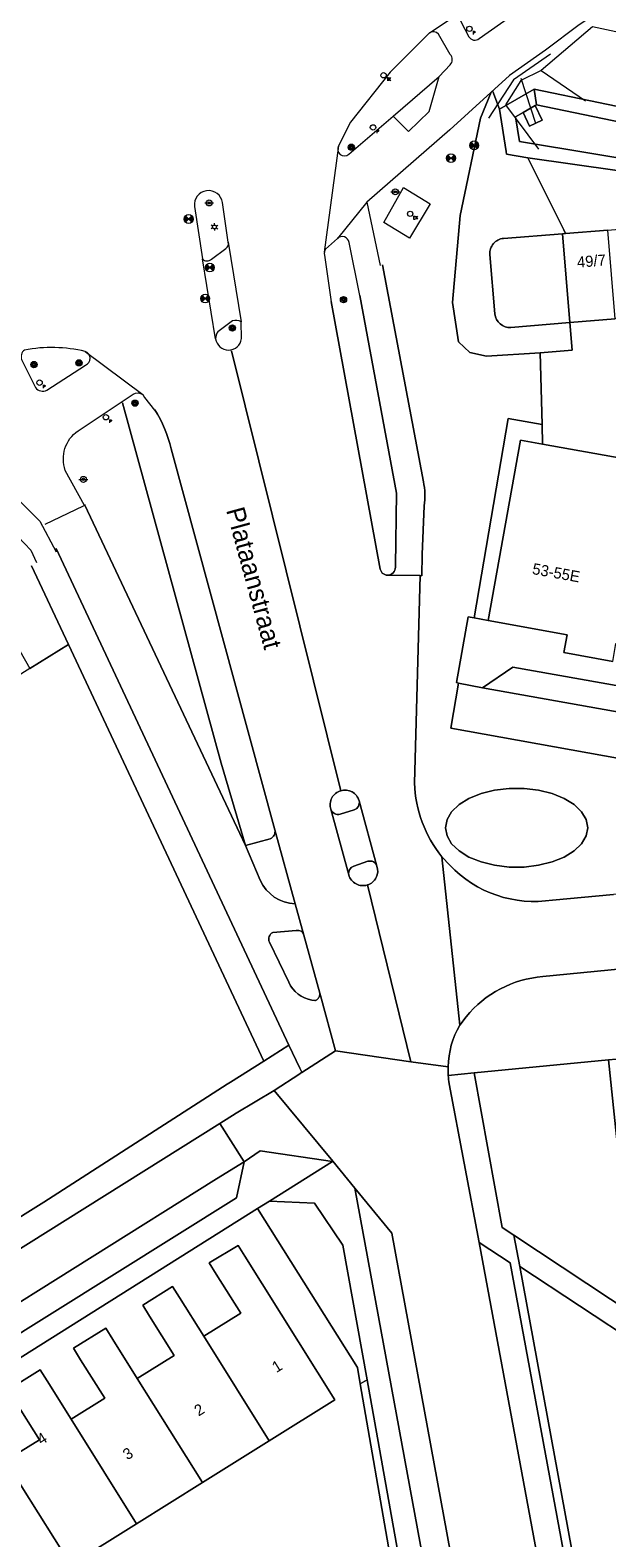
# Model space of a CAD drawing. Header units: metres. Extents: x 151448 to 154749, y 463108 to 465296.
# Tile 65 of 256: x 152482 to 152521, y 463829 to 463931. Entities that reach past the tile are written whole.
import ezdxf
from ezdxf.enums import TextEntityAlignment as Align

# ---------------------------------------------------------------- set-up
doc = ezdxf.new("R2010")
doc.units = ezdxf.units.M
doc.layers.get('0').update_dxf_attribs({"lineweight": 9})
for name, color, linetype, lineweight in [('B-ME-GW-WATERGANG_INSTEEK-G', 253, 'Continuous', 9), ('B-ME-IE-MEUBILAIR_LICHTMAST-S', 253, 'Continuous', 9), ('B-ME-IE-MEUBILAIR_PAAL-S', 253, 'Continuous', 9), ('B-ME-IE-MEUBILAIR_TROTTOIRKOLK-S', 253, 'Continuous', 9), ('B-ME-IE-MEUBILAIR_VERKEERSBORD-S', 253, 'Continuous', 9), ('B-ME-IE-MEUBILAIR_VERKEERSLICHT-S', 253, 'Continuous', 9), ('B-ME-IE-MEUBILAIR_WEGMEUBILAIR_SCHRIKHEK-G', 253, 'Continuous', 9), ('B-ME-KL-ELEKTRA_KAST-S', 253, 'Continuous', 9), ('B-ME-OG-TERREIN_CULTUURSCHEIDING-G', 253, 'Continuous', 9), ('B-ME-RI-PUT-S', 253, 'Continuous', 9), ('B-ME-VH-KANTOPSLUITING_VOORKANTBAND-G', 253, 'Continuous', 9), ('B-ME-VH-MATERIAALGRENS-G', 253, 'Continuous', 9), ('B-ME-VH-VERHARDING_ASFALT-G', 253, 'Continuous', 9), ('B-ME-VH-VERHARDING_TEGEL-G', 253, 'Continuous', 9), ('B-PV-GR-BEPLANTING_CULTUUR_BODEMBEDEKKER-GV', 253, 'Continuous', 9), ('B-PV-GR-BEPLANTING_CULTUUR_HEESTERS-GV', 253, 'Continuous', 9), ('B-PV-GR-GROENVOORZIENING-GV', 253, 'Continuous', 9), ('B-PV-GR-HAAG-GV', 253, 'Continuous', 9), ('B-PV-KW-KUNSTWERK_DUIKER-G', 253, 'Continuous', 9), ('B-PV-KW-KUNSTWERK_STUW-GV', 253, 'Continuous', 9), ('B-PV-OG-BEBOUWING-GV', 1, 'Continuous', 9), ('B-PV-OG-BEBOUWING-T18', 2, 'Continuous', 9), ('B-PV-OG-TERREIN_BEGROEID-GV', 253, 'Continuous', 9), ('B-PV-OG-TERREIN_ERF-GV', 253, 'Continuous', 9), ('B-PV-OG-TERREIN_OEVER-GV', 253, 'Continuous', 9), ('B-PV-OG-TOPOGRAFIE-T18', 2, 'Continuous', 9), ('B-PV-OG-WATER_MEER-GV', 253, 'Continuous', 9), ('B-PV-VH-GESLOTENVERHARDING_ASFALT-GV', 253, 'Continuous', 9), ('B-PV-VH-GESLOTENVERHARDING_BETON-GV', 253, 'Continuous', 9), ('B-PV-VH-OPENVERHARDING_BETONSTRAATSTEEN-GV', 253, 'Continuous', 9), ('B-PV-VH-OPENVERHARDING_STRAATBAKSTEEN-GV', 253, 'Continuous', 9), ('B-PV-VH-OPENVERHARDING_TEGEL-GV', 253, 'Continuous', 9)]:
    doc.layers.add(name, color=color, linetype=linetype, lineweight=lineweight)
doc.styles.add('18_100', font='romans', dxfattribs={"width": 0.8, "height": 0.18})
doc.styles.add('18_200', font='romans', dxfattribs={"width": 0.8, "height": 0.36})
doc.styles.add('Drong', font='txt', dxfattribs={"height": 1.8})

# ---------------------------------------------------------------- blocks, each defined once
blk = doc.blocks.new('PAAL')
at = {"ltscale": 2}
blk.add_ellipse((0, 0), major_axis=(-0.181, 0), ratio=1, start_param=3.926991, end_param=10.210176, dxfattribs=at)
at = {"ltscale": 2, "style": '18_200', "width": 0.8}
blk.add_text('P', height=0.218, dxfattribs=at).set_placement((0.22, -0.38))
at = {"style": '18_200', "width": 0.8}
blk.add_attdef('HOOGTE', (0.24, 0.2), '', height=0.25, dxfattribs=at)
blk = doc.blocks.new('put')
at = {"color": 0, "ltscale": 0.5}
for p, q in [((-0.3, 0.06), (-0.06, 0.05)), ((-0.3, 0.03), (-0.03, 0.03)), ((-0.3, 0), (0, 0)), ((-0.29, 0.08), (-0.08, 0.08)), ((-0.28, 0.11), (-0.11, 0.11)), ((-0.27, 0.14), (-0.14, 0.14)), ((-0.27, 0.14), (-0.14, 0.14)), ((-0.25, 0.16), (-0.16, 0.16)), ((-0.23, 0.19), (-0.19, 0.19)), ((0, 0), (0.3, 0)), ((0.03, 0.03), (0.3, 0.03)), ((0.05, 0.05), (0.29, 0.05)), ((0.08, 0.08), (0.29, 0.08)), ((0.11, 0.11), (0.28, 0.11)), ((0.14, 0.14), (0.27, 0.14)), ((0.16, 0.16), (0.25, 0.16)), ((0.19, 0.19), (0.23, 0.19)), ((-0.3, -0.03), (-0.03, -0.03)), ((-0.3, -0.05), (-0.05, -0.05)), ((-0.29, -0.08), (-0.08, -0.08)), ((-0.28, -0.11), (-0.11, -0.11)), ((-0.27, -0.14), (-0.14, -0.14)), ((-0.25, -0.16), (-0.16, -0.16)), ((-0.23, -0.19), (-0.19, -0.19)), ((0.03, -0.03), (0.3, -0.03)), ((0.05, -0.05), (0.29, -0.06)), ((0.08, -0.08), (0.29, -0.08)), ((0.11, -0.11), (0.28, -0.11)), ((0.14, -0.14), (0.27, -0.14)), ((0.16, -0.16), (0.25, -0.16)), ((0.19, -0.19), (0.23, -0.19))]:
    blk.add_line(p, q, dxfattribs=at)
at = {"ltscale": 0.5}
for p, q in [((-0.21, 0.21), (0.21, -0.21)), ((0.21, 0.21), (-0.21, -0.21))]:
    blk.add_line(p, q, dxfattribs=at)
blk.add_ellipse((0, 0), major_axis=(-0.212, 0.212), ratio=1, start_param=3.926991, end_param=10.210176, dxfattribs=at)
at = {"style": '18_200', "width": 0.8}
blk.add_attdef('HOOGTE', (0.4, 0.26), '', height=0.25, dxfattribs=at)
blk = doc.blocks.new('verkeersbord')
blk.add_line((-0.3, 0), (0.3, 0))
for radius in [0.2, 0.0745]:
    blk.add_circle((0, 0), radius)
at = {"style": '18_200', "width": 0.8}
blk.add_attdef('HOOGTE', (0.24, 0.18), '', height=0.25, dxfattribs=at)
blk = doc.blocks.new('electrakast')
at = {"ltscale": 2}
blk.add_ellipse((0, 0), major_axis=(-0.127, 0.127), ratio=1, start_param=3.926991, end_param=10.210176, dxfattribs=at)
at = {"ltscale": 2, "style": '18_100', "width": 0.8}
blk.add_text('EK', height=0.216, dxfattribs=at).set_placement((0.19, -0.37))
at = {"style": '18_200', "width": 0.8}
blk.add_attdef('HOOGTE', (0.2, 0.24), '', height=0.25, dxfattribs=at)
blk = doc.blocks.new('verkeerslicht')
h = blk.add_hatch()
h.set_pattern_fill('ANSI31', color=256, scale=0.0045, style=0)
h.set_pattern_definition([(45, (-99614.369806, -220088.543568), (-0.0101027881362, 0.0101027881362), [])])
edge = h.paths.add_edge_path()
edge.add_ellipse((0, 0), major_axis=(-0.0895, 0.0895), ratio=1, start_angle=0, end_angle=360)
edge = h.paths.add_edge_path(flags=16)
edge.add_arc((0, 0), 0.0678, 0, 360)
blk.add_circle((0, 0), 0.0678)
blk.add_ellipse((0, 0), major_axis=(0.149, 0.149), ratio=1)
blk.add_ellipse((0, 0), major_axis=(-0.0895, 0.0895), ratio=1, start_param=1.570796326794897, end_param=7.853981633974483)
at = {"style": '18_200', "width": 0.8}
blk.add_attdef('HOOGTE', (0.26, 0.21), '', height=0.25, dxfattribs=at)
blk = doc.blocks.new('TROTTOIRKOLK')
at = {"ltscale": 2}
blk.add_ellipse((0, 0), major_axis=(-0.127, 0.127), ratio=1, start_param=3.926991, end_param=10.210176, dxfattribs=at)
at = {"ltscale": 2, "style": '18_100', "width": 0.8}
blk.add_text('TK', height=0.216, dxfattribs=at).set_placement((0.19, -0.37))
at = {"style": '18_200', "width": 0.8}
blk.add_attdef('HOOGTE', (0.21, 0.18), '', height=0.25, dxfattribs=at)
blk = doc.blocks.new('LICHTMAST')
at = {"ltscale": 0.1}
for p, q in [((-0.11, 0.06), (-0.22, 0.13)), ((0, 0.13), (0, 0.25)), ((0.11, 0.06), (0.22, 0.13)), ((-0.11, -0.06), (-0.22, -0.13)), ((0, -0.13), (0, -0.25)), ((0.11, -0.06), (0.22, -0.13))]:
    blk.add_line(p, q, dxfattribs=at)
blk.add_circle((0, 0), 0.127, dxfattribs=at)
at = {"style": '18_200', "width": 0.8}
blk.add_attdef('HOOGTE', (0.25, 0.24), '', height=0.25, dxfattribs=at)

msp = doc.modelspace()

# ---------------------------------------------------------------- linework, layer by layer
at = {"layer": 'B-ME-GW-WATERGANG_INSTEEK-G'}
msp.add_lwpolyline([(152516.885, 463927.868), (152515.514, 463927.2), (152514.477, 463925.556), (152516.716, 463922.543)], dxfattribs=at)
at = {"layer": 'B-ME-IE-MEUBILAIR_WEGMEUBILAIR_SCHRIKHEK-G'}
msp.add_lwpolyline([(152517.522, 463928.966), (152515.019, 463927.244), (152513.331, 463924.653)], dxfattribs=at)
at = {"layer": 'B-ME-OG-TERREIN_CULTUURSCHEIDING-G'}
msp.add_lwpolyline([(152524.141, 463930.018), (152520.372, 463930.826), (152516.885, 463927.868), (152519.899, 463925.828)], dxfattribs=at)
at = {"layer": 'B-ME-VH-KANTOPSLUITING_VOORKANTBAND-G'}
for points in [[(152514.178, 463933.376), (152511.686, 463931.977, 0.4651685), (152511.475, 463931.185), (152512.02, 463930.146, 0.4636867), (152512.703, 463930.024), (152516.652, 463932.829)], [(152504.647, 463912.662), (152503.927, 463916.249, 0.6256925), (152503.154, 463916.522), (152502.345, 463915.801, 0.2698278), (152502.276, 463915.4), (152502.723, 463912.247)], [(152486.07, 463898.476), (152484.767, 463900.852, -0.3373541), (152485.625, 463903.529), (152489.352, 463905.993, -0.2832655), (152489.996, 463905.988), (152490.116, 463905.77), (152490.782, 463904.929)], [(152331.598, 463785.915), (152339.524, 463792.965), (152348.922, 463801.242), (152358.439, 463809.719), (152367.759, 463817.821), (152377.45, 463826.386), (152386.591, 463834.357), (152389.82, 463837.102), (152395.005, 463841.052), (152398.834, 463843.619), (152403.118, 463846.22), (152407.062, 463849.017), (152414.968, 463855.46), (152423.759, 463862.623), (152431.888, 463869.207), (152438.671, 463874.739), (152446.779, 463880.511), (152453.6, 463884.686), (152463.864, 463890.661), (152474.139, 463896.582), (152478.043, 463898.881, -0.2864711), (152481.447, 463899.031), (152483.052, 463897.43), (152484.155, 463895.353)]]:
    msp.add_lwpolyline(points, format="xyb", dxfattribs=at)
for points in [[(152503.208, 463922.77, 0.8444962), (152503.911, 463922.22), (152506.894, 463924.774), (152510.003, 463927.455), (152510.742, 463928.247, 0.4285009), (152510.746, 463928.946), (152509.964, 463930.325, 0.3852281), (152509.356, 463930.407), (152506.702, 463927.757), (152504.011, 463924.367)], [(152494.027, 463915.136, 0.4266075), (152494.626, 463915.127), (152495.598, 463915.842, 0.3471585), (152495.763, 463916.27), (152495.383, 463918.944, 0.9846261), (152493.487, 463918.681)], [(152495.056, 463910.223, 0.1662462), (152494.918, 463909.745, 0.8895209), (152496.657, 463909.753), (152496.646, 463910.878, 0.2203567), (152496.053, 463910.961)], [(152482.757, 463906.452, 0.3574496), (152483.528, 463906.266), (152486.126, 463907.972, 0.7133972), (152486.112, 463908.888, 0.1060095), (152482.013, 463908.983, 0.3319904), (152481.819, 463908.338)]]:
    msp.add_lwpolyline(points, format="xyb", close=True, dxfattribs=at)
at = {"layer": 'B-ME-VH-MATERIAALGRENS-G', "ltscale": 0.3}
for points in [[(152509.356, 463930.407), (152511.686, 463931.977)], [(152506.894, 463924.774), (152507.936, 463923.754), (152509.335, 463925.109), (152510.003, 463927.455)], [(152503.208, 463922.77), (152502.254, 463915.595)], [(152495.763, 463916.27), (152496.646, 463910.878)], [(152494.918, 463909.745), (152494.027, 463915.136)], [(152486.112, 463908.888), (152489.996, 463905.988)]]:
    msp.add_lwpolyline(points, dxfattribs=at)
at = {"layer": 'B-ME-VH-VERHARDING_ASFALT-G'}
for points in [[(152604.53, 463975.419), (152598.451, 463972.582), (152589.685, 463968.481), (152576.877, 463962.396), (152569.117, 463958.565), (152559.181, 463953.574), (152551.422, 463949.495), (152540.983, 463943.844), (152530.778, 463937.591), (152524.099, 463933.983), (152519.471, 463930.963), (152517.196, 463929.25), (152514.748, 463927.52), (152510.725, 463923.85), (152505.135, 463918.967), (152503.154, 463916.522)], [(152485.974, 463898.43), (152483.394, 463897.192)]]:
    msp.add_lwpolyline(points, dxfattribs=at)
at = {"layer": 'B-ME-VH-VERHARDING_TEGEL-G'}
msp.add_lwpolyline([(152507.608, 463919.962), (152509.392, 463918.857), (152508.014, 463916.551), (152506.282, 463917.607)], close=True, dxfattribs=at)
for points in [[(152505.135, 463918.967), (152506.017, 463914.694)], [(152377.861, 463824.74), (152388.041, 463833.509), (152390.927, 463835.99), (152395.884, 463839.84), (152400.051, 463842.624), (152404.076, 463845.132), (152408.152, 463847.983), (152415.856, 463854.213), (152424.755, 463861.783), (152433.071, 463868.222), (152439.855, 463873.785), (152447.233, 463879.181), (152454.885, 463883.743), (152464.561, 463889.255), (152475.356, 463895.523), (152479.028, 463897.619), (152480.129, 463897.014), (152481.584, 463896.369), (152482.435, 463895.471), (152482.821, 463894.641)]]:
    msp.add_lwpolyline(points, dxfattribs=at)
at = {"layer": 'B-PV-GR-BEPLANTING_CULTUUR_BODEMBEDEKKER-GV', "flags": 128}
for points in [[(152502.718, 463912.266), (152506.031, 463894.18)], [(152507.052, 463894.412), (152507.12, 463899.32), (152504.655, 463912.673)], [(152486.052, 463898.569), (152486.086, 463898.496), (152496.941, 463875.512), (152495.291, 463881.081), (152488.637, 463905.428)]]:
    msp.add_lwpolyline(points, dxfattribs=at)
at = {"layer": 'B-PV-GR-BEPLANTING_CULTUUR_BODEMBEDEKKER-GV'}
for points in [[(152506.031, 463894.18, 0.4197549), (152506.631, 463893.784)], [(152506.631, 463893.784, 0.3936183), (152507.052, 463894.412)]]:
    msp.add_lwpolyline(points, format="xyb", dxfattribs=at)
at = {"layer": 'B-PV-GR-BEPLANTING_CULTUUR_BODEMBEDEKKER-GV', "flags": 128}
msp.add_lwpolyline([(152498.56, 463851.495), (152497.742, 463850.98), (152504.493, 463840.241), (152504.684, 463839.134), (152505.139, 463839.418), (152503.508, 463848.509), (152501.585, 463851.346)], close=True, dxfattribs=at)
at = {"layer": 'B-PV-GR-BEPLANTING_CULTUUR_HEESTERS-GV'}
for points in [[(152514.353, 463916.523, 0.4148283), (152513.437, 463915.443)], [(152513.772, 463911.427, 0.4132635), (152514.849, 463910.513)], [(152491.92, 463902.32, 0.0763759), (152490.814, 463904.951, 0.0763759)], [(152498.596, 463875.97, 0.3800053), (152498.911, 463876.572)]]:
    msp.add_lwpolyline(points, format="xyb", dxfattribs=at)
at = {"layer": 'B-PV-GR-BEPLANTING_CULTUUR_HEESTERS-GV', "flags": 128}
for points in [[(152514.849, 463910.513), (152518.838, 463910.836), (152518.338, 463916.845), (152514.353, 463916.523)], [(152513.437, 463915.443), (152513.772, 463911.427)], [(152488.637, 463905.428), (152495.291, 463881.081), (152496.941, 463875.512), (152498.596, 463875.97)], [(152498.911, 463876.572), (152491.92, 463902.32)]]:
    msp.add_lwpolyline(points, dxfattribs=at)
at = {"layer": 'B-PV-GR-GROENVOORZIENING-GV', "flags": 128}
msp.add_lwpolyline([(152505.139, 463839.418), (152504.684, 463839.134), (152506.672, 463827.615), (152498.809, 463822.684), (152499.208, 463822.048), (152507.085, 463826.988), (152507.224, 463827.79)], close=True, dxfattribs=at)
at = {"layer": 'B-PV-GR-HAAG-GV', "flags": 128}
msp.add_lwpolyline([(152505.139, 463839.418), (152504.684, 463839.134), (152506.672, 463827.615), (152498.809, 463822.684), (152499.208, 463822.048), (152507.085, 463826.988), (152507.224, 463827.79)], close=True, dxfattribs=at)
at = {"layer": 'B-PV-KW-KUNSTWERK_DUIKER-G', "flags": 128}
msp.add_lwpolyline([(152516.53, 463924.296), (152515.553, 463927.324)], dxfattribs=at)
at = {"layer": 'B-PV-KW-KUNSTWERK_STUW-GV', "flags": 128}
msp.add_lwpolyline([(152516.501, 463925.497), (152515.683, 463925.025), (152516.109, 463924.107), (152516.953, 463924.524)], close=True, dxfattribs=at)
at = {"layer": 'B-PV-OG-BEBOUWING-GV', "flags": 128}
for points in [[(152521.892, 463911.083), (152521.405, 463917.093), (152518.538, 463916.861), (152518.338, 463916.845), (152518.838, 463910.836)], [(152526.28, 463888.369), (152528.472, 463900.567), (152516.992, 463902.629), (152515.507, 463902.896), (152513.324, 463890.702), (152518.65, 463889.741), (152518.434, 463888.54), (152521.732, 463887.947), (152521.948, 463889.148)], [(152498.531, 463835.288), (152502.963, 463838.058), (152496.888, 463847.777), (152496.441, 463848.492), (152494.482, 463847.314), (152494.956, 463846.556), (152496.609, 463843.912), (152494.115, 463842.353)], [(152489.623, 463839.505), (152494.021, 463832.468), (152498.531, 463835.288), (152494.115, 463842.353), (152492.469, 463844.986), (152492.014, 463845.713), (152489.993, 463844.45), (152490.453, 463843.713), (152492.111, 463841.061)], [(152494.021, 463832.468), (152489.623, 463839.505), (152487.972, 463842.145), (152487.492, 463842.913), (152485.316, 463841.552), (152485.802, 463840.775), (152487.427, 463838.176), (152485.158, 463836.757), (152489.576, 463829.69)], [(152489.576, 463829.69), (152485.158, 463836.757), (152483.54, 463839.346), (152483.072, 463840.094), (152480.91, 463838.742), (152481.384, 463837.984), (152483.023, 463835.363), (152480.739, 463833.935), (152485.13, 463826.911)], [(152485.13, 463826.911), (152480.739, 463833.935), (152479.107, 463836.546), (152478.64, 463837.293), (152476.548, 463835.985), (152477.021, 463835.228), (152478.648, 463832.626), (152476.258, 463831.132), (152480.649, 463824.109)]]:
    msp.add_lwpolyline(points, close=True, dxfattribs=at)
at = {"layer": 'B-PV-OG-TERREIN_BEGROEID-GV', "flags": 128}
for points in [[(152513.633, 463926.445), (152514.076, 463925.252), (152516.418, 463926.603), (152525.12, 463924.801), (152530.32, 463924.186), (152533.351, 463923.76), (152536.093, 463923.601), (152539.469, 463923.601), (152543.373, 463923.954), (152564.425, 463925.954), (152601.215, 463929.106), (152600.897, 463933.014)], [(152544.172, 463877.425), (152510.804, 463883.441), (152511.319, 463886.485), (152511.17, 463886.514), (152511.966, 463890.962), (152512.376, 463890.884), (152514.663, 463904.348), (152516.954, 463903.947), (152516.817, 463908.792), (152513.204, 463908.566), (152512.081, 463908.822), (152511.315, 463909.536), (152510.906, 463912.191), (152511.417, 463918.063), (152512.795, 463924.649), (152513.521, 463926.401)], [(152513.521, 463926.401), (152512.795, 463924.649), (152511.417, 463918.063), (152510.906, 463912.191), (152511.315, 463909.536), (152512.081, 463908.822), (152513.204, 463908.566), (152516.817, 463908.792), (152518.992, 463908.967), (152518.838, 463910.836), (152514.849, 463910.513)], [(152518.538, 463916.861), (152518.418, 463917.101), (152517.927, 463918.084), (152515.987, 463921.972), (152514.56, 463922.209), (152514.531, 463922.389), (152514.076, 463925.252), (152513.633, 463926.445)], [(152514.353, 463916.523), (152518.338, 463916.845), (152518.538, 463916.861)], [(152513.772, 463911.427), (152513.437, 463915.443)], [(152506.173, 463914.742), (152508.94, 463900.09)], [(152508.99, 463898.46), (152508.86, 463895.16), (152508.839, 463893.74), (152508.729, 463893.742), (152508.341, 463879.714)], [(152464.613, 463887.673), (152464.652, 463887.625), (152465.79, 463886.776), (152470.546, 463889.479), (152478.619, 463894.067), (152482.371, 463887.466), (152484.98, 463889.096), (152482.494, 463894.4)], [(152510.186, 463874.756), (152510.723, 463874.187)], [(152517.661, 463871.824), (152521.788, 463872.21)]]:
    msp.add_lwpolyline(points, dxfattribs=at)
for points in [[(152515.987, 463921.972), (152517.927, 463918.084), (152518.418, 463917.101), (152518.538, 463916.861), (152521.405, 463917.093), (152524.472, 463917.342), (152527.539, 463917.59), (152530.606, 463917.838), (152533.674, 463918.087), (152536.741, 463918.335), (152539.803, 463918.583)], [(152519.622, 463877.795), (152519.12, 463878.278), (152518.448, 463878.693), (152517.636, 463879.021), (152516.719, 463879.247), (152515.737, 463879.363), (152514.733, 463879.363), (152513.751, 463879.247), (152512.834, 463879.021), (152512.022, 463878.693), (152511.35, 463878.278), (152510.848, 463877.795), (152510.538, 463877.265), (152510.433, 463876.71), (152510.538, 463876.155), (152510.848, 463875.625), (152511.35, 463875.142), (152512.022, 463874.727), (152512.834, 463874.399), (152513.751, 463874.173), (152514.733, 463874.057), (152515.737, 463874.057), (152516.719, 463874.173), (152517.636, 463874.399), (152518.448, 463874.727), (152519.12, 463875.142), (152519.622, 463875.625), (152519.932, 463876.155), (152520.037, 463876.71), (152519.932, 463877.265)], [(152519.622, 463877.795), (152519.932, 463877.265), (152520.037, 463876.71), (152519.932, 463876.155), (152519.622, 463875.625), (152519.12, 463875.142), (152518.448, 463874.727), (152517.636, 463874.399), (152516.719, 463874.173), (152515.737, 463874.057), (152514.733, 463874.057), (152513.751, 463874.173), (152512.834, 463874.399), (152512.022, 463874.727), (152511.35, 463875.142), (152510.848, 463875.625), (152510.538, 463876.155), (152510.433, 463876.71), (152510.538, 463877.265), (152510.848, 463877.795), (152511.35, 463878.278), (152512.022, 463878.693), (152512.834, 463879.021), (152513.751, 463879.247), (152514.733, 463879.363), (152515.737, 463879.363), (152516.719, 463879.247), (152517.636, 463879.021), (152518.448, 463878.693), (152519.12, 463878.278)], [(152515.055, 463849.186), (152523.248, 463843.769), (152521.437, 463861.023), (152512.383, 463860.147), (152514.264, 463849.709)], [(152508.897, 463827.378), (152510.772, 463827.728), (152506.812, 463849.333), (152504.315, 463852.364)], [(152515.448, 463847.065), (152520.828, 463817.727), (152525.081, 463826.942), (152523.513, 463841.749)]]:
    msp.add_lwpolyline(points, close=True, dxfattribs=at)
at = {"layer": 'B-PV-OG-TERREIN_BEGROEID-GV'}
for points in [[(152513.437, 463915.443, -0.4148283), (152514.353, 463916.523)], [(152514.849, 463910.513, -0.4132635), (152513.772, 463911.427)], [(152508.94, 463900.09, -0.1030834), (152508.99, 463898.46)], [(152508.341, 463879.714, 0.1619066), (152510.186, 463874.756)], [(152510.723, 463874.187, 0.2471846), (152517.661, 463871.824)]]:
    msp.add_lwpolyline(points, format="xyb", dxfattribs=at)
at = {"layer": 'B-PV-OG-TERREIN_ERF-GV', "flags": 128}
msp.add_lwpolyline([(152482.371, 463887.466), (152474.488, 463882.543), (152431.83, 463855.903), (152447.667, 463829.101), (152452.063, 463831.852), (152483.323, 463851.413), (152495.705, 463859.391), (152495.92, 463859.53), (152498.17, 463860.95), (152484.98, 463889.096)], close=True, dxfattribs=at)
for points in [[(152506.672, 463827.615), (152504.684, 463839.134), (152504.493, 463840.241), (152497.742, 463850.98), (152441.987, 463815.897)], [(152480.91, 463838.742), (152483.072, 463840.094), (152483.54, 463839.346), (152485.158, 463836.757), (152487.427, 463838.176), (152485.802, 463840.775), (152485.316, 463841.552), (152487.492, 463842.913), (152487.972, 463842.145), (152489.623, 463839.505), (152492.111, 463841.061), (152490.453, 463843.713), (152489.993, 463844.45), (152492.014, 463845.713), (152492.469, 463844.986), (152494.115, 463842.353), (152496.609, 463843.912), (152494.956, 463846.556), (152494.482, 463847.314), (152496.441, 463848.492), (152496.888, 463847.777), (152502.963, 463838.058), (152498.531, 463835.288), (152494.021, 463832.468), (152489.576, 463829.69), (152485.13, 463826.911)], [(152480.739, 463833.935), (152483.023, 463835.363), (152481.384, 463837.984)]]:
    msp.add_lwpolyline(points, dxfattribs=at)
at = {"layer": 'B-PV-OG-TERREIN_OEVER-GV', "flags": 128}
for points in [[(152623.7, 463931.13), (152601.215, 463929.106), (152564.425, 463925.954), (152543.373, 463923.954), (152539.469, 463923.601), (152536.093, 463923.601), (152533.351, 463923.76), (152530.32, 463924.186), (152525.12, 463924.801), (152516.418, 463926.603), (152516.588, 463925.547), (152524.96, 463923.813), (152530.199, 463923.194), (152533.252, 463922.764), (152536.07, 463922.601), (152539.515, 463922.601), (152564.604, 463924.966), (152603.015, 463928.264), (152636.329, 463931.263)], [(152588.975, 463923.962), (152544.104, 463920.101), (152535.383, 463919.76), (152515.435, 463923.077), (152515.172, 463924.73), (152515.683, 463925.025), (152516.501, 463925.497), (152516.588, 463925.547), (152516.418, 463926.603), (152514.076, 463925.252), (152514.531, 463922.389), (152514.56, 463922.209), (152515.987, 463921.972), (152539.803, 463918.583), (152581.985, 463922.121), (152585.039, 463922.369), (152588.094, 463922.616)]]:
    msp.add_lwpolyline(points, dxfattribs=at)
at = {"layer": 'B-PV-OG-WATER_MEER-GV', "flags": 128}
msp.add_lwpolyline([(152636.329, 463931.263), (152603.015, 463928.264), (152564.604, 463924.966), (152539.515, 463922.601), (152536.07, 463922.601), (152533.252, 463922.764), (152530.199, 463923.194), (152524.96, 463923.813), (152516.588, 463925.547), (152516.501, 463925.497), (152516.953, 463924.524), (152516.109, 463924.107), (152515.683, 463925.025), (152515.172, 463924.73), (152515.435, 463923.077), (152535.383, 463919.76), (152544.104, 463920.101), (152588.975, 463923.962), (152674.626, 463931.539)], dxfattribs=at)
at = {"layer": 'B-PV-VH-GESLOTENVERHARDING_ASFALT-GV', "flags": 128}
for points in [[(152506.031, 463894.18), (152502.718, 463912.266)], [(152503.365, 463879.214), (152495.983, 463908.924)], [(152495.983, 463908.924), (152503.365, 463879.214)], [(152491.92, 463902.32), (152498.911, 463876.572), (152500.281, 463871.574), (152500.88, 463869.458), (152500.881, 463869.455), (152501.949, 463865.547)], [(152508.341, 463879.714), (152508.729, 463893.742), (152506.631, 463893.784)], [(152504.605, 463878.538), (152505.81, 463874.118)], [(152503.908, 463873.521), (152502.694, 463877.957)], [(152511.398, 463863.374), (152510.186, 463874.756)], [(152501.949, 463865.547), (152501.996, 463865.376), (152503.02, 463861.651), (152508.094, 463860.902), (152505.164, 463872.845)], [(152505.164, 463872.845), (152508.094, 463860.902), (152510.608, 463860.56)], [(152510.608, 463860.56), (152508.094, 463860.902), (152503.02, 463861.651), (152500.734, 463860.173), (152500.739, 463860.199)], [(152500.739, 463860.199), (152500.609, 463860.097), (152498.873, 463858.969), (152502.822, 463854.176), (152504.315, 463852.364), (152506.812, 463849.333), (152510.772, 463827.728), (152512.251, 463819.655), (152517.228, 463792.5), (152518.809, 463783.963), (152520.314, 463775.831), (152522.127, 463766.039), (152522.4, 463764.568), (152525.24, 463749.225), (152530.936, 463750.298), (152529.292, 463759.155), (152528.238, 463764.837), (152527.856, 463766.83), (152527.003, 463771.505), (152512.705, 463848.681), (152510.679, 463859.418)]]:
    msp.add_lwpolyline(points, dxfattribs=at)
at = {"layer": 'B-PV-VH-GESLOTENVERHARDING_ASFALT-GV'}
for points in [[(152490.814, 463904.951, -0.0763759), (152491.92, 463902.32)], [(152506.631, 463893.784, -0.4197549), (152506.031, 463894.18)], [(152510.186, 463874.756, -0.1619066), (152508.341, 463879.714)], [(152502.694, 463877.957, -0.420236), (152503.365, 463879.214)], [(152503.365, 463879.214, -0.4142341), (152504.605, 463878.538)], [(152505.164, 463872.845, -0.4203229), (152503.908, 463873.521)], [(152505.81, 463874.118, -0.4207358), (152505.164, 463872.845)], [(152510.608, 463860.56, -0.1230366), (152511.398, 463863.374)], [(152510.618, 463859.984, -0.0242982), (152510.608, 463860.56)], [(152510.679, 463859.418, -0.023081), (152510.618, 463859.984)]]:
    msp.add_lwpolyline(points, format="xyb", dxfattribs=at)
at = {"layer": 'B-PV-VH-GESLOTENVERHARDING_ASFALT-GV', "flags": 128}
msp.add_lwpolyline([(152545.267, 463880.385), (152539.647, 463881.4), (152538.831, 463881.55), (152512.943, 463886.168), (152511.319, 463886.485), (152510.804, 463883.441), (152544.172, 463877.425), (152544.679, 463877.334)], close=True, dxfattribs=at)
at = {"layer": 'B-PV-VH-GESLOTENVERHARDING_BETON-GV', "flags": 128}
msp.add_lwpolyline([(152534.16, 463912.077), (152531.093, 463911.828), (152528.026, 463911.58), (152524.959, 463911.332), (152521.892, 463911.083), (152518.838, 463910.836), (152518.992, 463908.967), (152516.817, 463908.792), (152516.954, 463903.947), (152516.992, 463902.629), (152528.472, 463900.567), (152540.201, 463898.459), (152540.243, 463898.588), (152540.89, 463900.56), (152540.934, 463900.693), (152541.603, 463902.733)], dxfattribs=at)
at = {"layer": 'B-PV-VH-OPENVERHARDING_BETONSTRAATSTEEN-GV', "flags": 128}
for points in [[(152538.831, 463881.55), (152537.446, 463883.563), (152514.973, 463887.565), (152512.943, 463886.168)], [(152440.223, 463818.707), (152442.661, 463818.125), (152496.324, 463851.708), (152496.832, 463854.138), (152494.965, 463852.991), (152478.174, 463842.458), (152459.396, 463830.711), (152445.045, 463821.711)], [(152527.003, 463771.505), (152528.42, 463773.555), (152514.798, 463847.323), (152512.705, 463848.681)]]:
    msp.add_lwpolyline(points, close=True, dxfattribs=at)
at = {"layer": 'B-PV-VH-OPENVERHARDING_BETONSTRAATSTEEN-GV'}
for points in [[(152503.365, 463879.214, 0.420236), (152502.694, 463877.957)], [(152504.605, 463878.538, 0.4142341), (152503.365, 463879.214)], [(152504.272, 463877.922, 0.3876229), (152504.605, 463878.538)], [(152502.694, 463877.957, 0.3968161), (152503.322, 463877.631)], [(152505.81, 463874.118, 0.4105639), (152505.188, 463874.444)], [(152504.24, 463874.108, 0.3825334), (152503.908, 463873.521)], [(152503.908, 463873.521, 0.4203229), (152505.164, 463872.845)], [(152505.164, 463872.845, 0.4207358), (152505.81, 463874.118)], [(152498.782, 463869.639, 0.3999423), (152498.543, 463868.98)], [(152500.88, 463869.458, 0.3909327), (152500.361, 463869.774)], [(152499.86, 463866.27, 0.2502017), (152501.41, 463865.07)]]:
    msp.add_lwpolyline(points, format="xyb", dxfattribs=at)
at = {"layer": 'B-PV-VH-OPENVERHARDING_BETONSTRAATSTEEN-GV', "flags": 128}
for points in [[(152503.322, 463877.631), (152504.272, 463877.922)], [(152505.188, 463874.444), (152504.24, 463874.108)], [(152500.361, 463869.774), (152498.782, 463869.639)], [(152501.41, 463865.07), (152501.62, 463865.03), (152501.661, 463865.046), (152501.7, 463865.066), (152501.738, 463865.089), (152501.773, 463865.116), (152501.806, 463865.146), (152501.836, 463865.178), (152501.863, 463865.213), (152501.886, 463865.25), (152501.906, 463865.289), (152501.923, 463865.33), (152501.936, 463865.372), (152501.945, 463865.416), (152501.95, 463865.459), (152501.952, 463865.503), (152501.949, 463865.547), (152500.881, 463869.455), (152500.88, 463869.458)], [(152498.543, 463868.98), (152499.86, 463866.27)]]:
    msp.add_lwpolyline(points, dxfattribs=at)
at = {"layer": 'B-PV-VH-OPENVERHARDING_STRAATBAKSTEEN-GV', "flags": 128}
for points in [[(152521.732, 463887.947), (152518.434, 463888.54), (152518.65, 463889.741), (152513.324, 463890.702), (152512.376, 463890.884), (152511.966, 463890.962), (152511.17, 463886.514), (152511.319, 463886.485), (152512.943, 463886.168), (152514.973, 463887.565), (152537.446, 463883.563)], [(152510.723, 463874.187), (152510.186, 463874.756), (152511.398, 463863.374), (152511.824, 463863.945)], [(152517.011, 463866.656), (152522.321, 463867.188), (152523.475, 463867.319), (152522.972, 463872.294)], [(152522.972, 463872.294), (152521.788, 463872.21), (152517.661, 463871.824)], [(152564.688, 463869.652), (152562.88, 463871.179), (152544.038, 463869.347), (152542.542, 463867.473), (152546.019, 463867.807), (152546.059, 463867.35), (152546.239, 463865.278), (152522.777, 463863.051), (152522.321, 463867.188), (152517.011, 463866.656)], [(152510.618, 463859.984), (152512.383, 463860.147), (152521.437, 463861.023), (152523, 463861.161), (152534.014, 463862.272), (152537.337, 463862.541), (152539.331, 463862.702), (152545.952, 463863.347), (152549.128, 463863.659), (152554.386, 463864.161), (152559.645, 463864.663), (152562.823, 463864.962), (152571.557, 463865.783), (152574.944, 463866.122), (152587.309, 463867.271), (152590.125, 463867.533)], [(152511.824, 463863.945), (152511.398, 463863.374)], [(152527.138, 463821.793), (152523, 463861.161), (152521.437, 463861.023), (152523.248, 463843.769), (152515.055, 463849.186), (152515.448, 463847.065), (152523.513, 463841.749), (152525.081, 463826.942)], [(152528.42, 463773.555), (152528.911, 463774.028), (152523.541, 463802.878), (152523.183, 463805.214), (152521.314, 463815.096), (152520.828, 463817.727), (152515.448, 463847.065), (152515.055, 463849.186), (152514.264, 463849.709), (152512.383, 463860.147), (152510.618, 463859.984)], [(152510.679, 463859.418), (152512.705, 463848.681), (152514.798, 463847.323), (152528.42, 463773.555)], [(152343.703, 463745.524), (152346.51, 463741.813), (152347.417, 463744.861), (152347.525, 463745.222), (152435.761, 463811.437), (152438.557, 463813.535), (152440.285, 463814.801), (152441.987, 463815.897), (152497.742, 463850.98), (152498.56, 463851.495), (152502.805, 463854.164), (152497.914, 463854.89), (152496.832, 463854.138), (152496.324, 463851.708), (152442.661, 463818.125), (152440.223, 463818.707), (152439.24, 463817.977)]]:
    msp.add_lwpolyline(points, dxfattribs=at)
at = {"layer": 'B-PV-VH-OPENVERHARDING_STRAATBAKSTEEN-GV'}
for points in [[(152517.661, 463871.824, -0.2471846), (152510.723, 463874.187)], [(152511.824, 463863.945, -0.2022947), (152517.011, 463866.656)], [(152517.011, 463866.656, 0.2022947), (152511.824, 463863.945)], [(152511.398, 463863.374, 0.1230366), (152510.608, 463860.56)], [(152510.608, 463860.56, 0.0242982), (152510.618, 463859.984)], [(152510.618, 463859.984, 0.023081), (152510.679, 463859.418)]]:
    msp.add_lwpolyline(points, format="xyb", dxfattribs=at)
at = {"layer": 'B-PV-VH-OPENVERHARDING_STRAATBAKSTEEN-GV', "flags": 128}
for points in [[(152496.832, 463854.138), (152497.914, 463854.89), (152502.805, 463854.164), (152502.822, 463854.176), (152498.873, 463858.969), (152496.308, 463857.418), (152496.302, 463857.428), (152495.193, 463856.732)], [(152438.513, 463821.174), (152440.223, 463818.707), (152445.045, 463821.711), (152459.396, 463830.711), (152478.174, 463842.458), (152494.965, 463852.991), (152496.832, 463854.138), (152495.193, 463856.732), (152448.643, 463827.53), (152444.182, 463824.731)], [(152507.965, 463823.698), (152508.863, 463825.378), (152508.897, 463827.378), (152504.315, 463852.364), (152502.822, 463854.176), (152502.805, 463854.164), (152498.56, 463851.495), (152501.585, 463851.346), (152503.508, 463848.509), (152505.139, 463839.418), (152507.224, 463827.79)]]:
    msp.add_lwpolyline(points, close=True, dxfattribs=at)
at = {"layer": 'B-PV-VH-OPENVERHARDING_TEGEL-GV', "flags": 128}
for points in [[(152508.94, 463900.09), (152506.173, 463914.742)], [(152504.655, 463912.673), (152507.12, 463899.32), (152507.052, 463894.412)], [(152497.927, 463873.159), (152496.941, 463875.512), (152486.086, 463898.496), (152485.992, 463898.449)], [(152506.631, 463893.784), (152508.729, 463893.742), (152508.839, 463893.74), (152508.86, 463895.16), (152508.99, 463898.46)], [(152484.98, 463889.096), (152498.17, 463860.95), (152499.867, 463862.022), (152484.147, 463895.566)], [(152484.147, 463895.566), (152499.867, 463862.022), (152500.59, 463860.48), (152500.739, 463860.199), (152500.734, 463860.173), (152503.02, 463861.651), (152501.996, 463865.376), (152501.949, 463865.547)], [(152482.494, 463894.4), (152484.98, 463889.096)], [(152505.81, 463874.118), (152504.605, 463878.538)], [(152502.694, 463877.957), (152503.908, 463873.521)], [(152504.272, 463877.922), (152503.322, 463877.631)], [(152500.281, 463871.574), (152498.911, 463876.572)], [(152498.596, 463875.97), (152496.941, 463875.512), (152497.927, 463873.159)], [(152504.24, 463874.108), (152505.188, 463874.444)], [(152500.88, 463869.458), (152500.281, 463871.574)], [(152498.782, 463869.639), (152500.361, 463869.774)], [(152499.86, 463866.27), (152498.543, 463868.98)], [(152501.949, 463865.547), (152501.952, 463865.503), (152501.95, 463865.459), (152501.945, 463865.416), (152501.936, 463865.372), (152501.923, 463865.33), (152501.906, 463865.289), (152501.886, 463865.25), (152501.863, 463865.213), (152501.836, 463865.178), (152501.806, 463865.146), (152501.773, 463865.116), (152501.738, 463865.089), (152501.7, 463865.066), (152501.661, 463865.046), (152501.62, 463865.03), (152501.41, 463865.07)]]:
    msp.add_lwpolyline(points, dxfattribs=at)
for points in [[(152516.954, 463903.947), (152514.663, 463904.348), (152512.376, 463890.884), (152513.324, 463890.702), (152515.507, 463902.896), (152516.992, 463902.629)], [(152498.873, 463858.969), (152500.609, 463860.097), (152500.739, 463860.199), (152500.59, 463860.48), (152499.867, 463862.022), (152498.17, 463860.95), (152495.92, 463859.53), (152495.705, 463859.391), (152483.323, 463851.413), (152452.063, 463831.852), (152447.667, 463829.101), (152447.454, 463828.811), (152443.321, 463826.225), (152444.182, 463824.731), (152448.643, 463827.53), (152495.193, 463856.732), (152496.302, 463857.428), (152496.308, 463857.418)]]:
    msp.add_lwpolyline(points, close=True, dxfattribs=at)
at = {"layer": 'B-PV-VH-OPENVERHARDING_TEGEL-GV'}
for points in [[(152508.99, 463898.46, 0.1030834), (152508.94, 463900.09)], [(152507.052, 463894.412, -0.3936183), (152506.631, 463893.784)], [(152504.605, 463878.538, -0.3876229), (152504.272, 463877.922)], [(152503.322, 463877.631, -0.3968161), (152502.694, 463877.957)], [(152498.911, 463876.572, -0.3800053), (152498.596, 463875.97)], [(152505.188, 463874.444, -0.4105639), (152505.81, 463874.118)], [(152503.908, 463873.521, -0.3825334), (152504.24, 463874.108)], [(152497.927, 463873.159, 0.2847002), (152500.281, 463871.574)], [(152500.281, 463871.574, -0.2847002), (152497.927, 463873.159)], [(152498.543, 463868.98, -0.3999423), (152498.782, 463869.639)], [(152500.361, 463869.774, -0.3909327), (152500.88, 463869.458)], [(152501.41, 463865.07, -0.2502017), (152499.86, 463866.27)]]:
    msp.add_lwpolyline(points, format="xyb", dxfattribs=at)

# ---------------------------------------------------------------- block references
at = {"layer": 'B-ME-IE-MEUBILAIR_LICHTMAST-S'}
msp.add_blockref('LICHTMAST', (152494.835, 463917.299), dxfattribs=at)
at = {"layer": 'B-ME-IE-MEUBILAIR_PAAL-S'}
for p in [(152512.055, 463930.684), (152505.542, 463924.023), (152483.027, 463906.779), (152487.508, 463904.44)]:
    msp.add_blockref('PAAL', p, dxfattribs=at)
at = {"layer": 'B-ME-IE-MEUBILAIR_TROTTOIRKOLK-S'}
msp.add_blockref('TROTTOIRKOLK', (152506.255, 463927.544), dxfattribs=at)
at = {"layer": 'B-ME-IE-MEUBILAIR_VERKEERSBORD-S'}
for p in [(152507.048, 463919.672), (152494.48, 463918.92), (152485.988, 463900.245)]:
    msp.add_blockref('verkeersbord', p, dxfattribs=at)
at = {"layer": 'B-ME-IE-MEUBILAIR_VERKEERSLICHT-S'}
for p in [(152504.079, 463922.686), (152503.551, 463912.393), (152496.051, 463910.473), (152482.649, 463908.003), (152485.689, 463908.117), (152489.469, 463905.396)]:
    msp.add_blockref('verkeerslicht', p, dxfattribs=at)
at = {"layer": 'B-ME-KL-ELEKTRA_KAST-S'}
msp.add_blockref('electrakast', (152508.051, 463918.184), dxfattribs=at)
at = {"layer": 'B-ME-RI-PUT-S'}
for p in [(152510.804, 463921.945), (152512.373, 463922.808), (152493.096, 463917.836), (152494.524, 463914.557), (152494.213, 463912.462)]:
    msp.add_blockref('put', p, dxfattribs=at)

# ---------------------------------------------------------------- texts
at = {"layer": 'B-PV-OG-BEBOUWING-T18', "style": 'Drong'}
for s, rotation, p in [('49/7', 4.6, (152520.285, 463915.01)), ('53-55E', 349.7, (152517.911, 463893.939)), ('1', 32, (152499.057, 463840.334)), ('2', 32, (152493.803, 463837.401)), ('4', 32, (152483.185, 463835.447)), ('3', 32, (152488.988, 463834.434))]:
    msp.add_text(s, height=0.75, rotation=rotation, dxfattribs=at).set_placement(p, align=Align.MIDDLE)
at = {"layer": 'B-PV-OG-TOPOGRAFIE-T18', "style": 'Drong'}
msp.add_text('Plataanstraat', height=1.25, rotation=285.3, dxfattribs=at).set_placement((152497.539, 463893.594), align=Align.MIDDLE)

doc.saveas('drawing.dxf')
